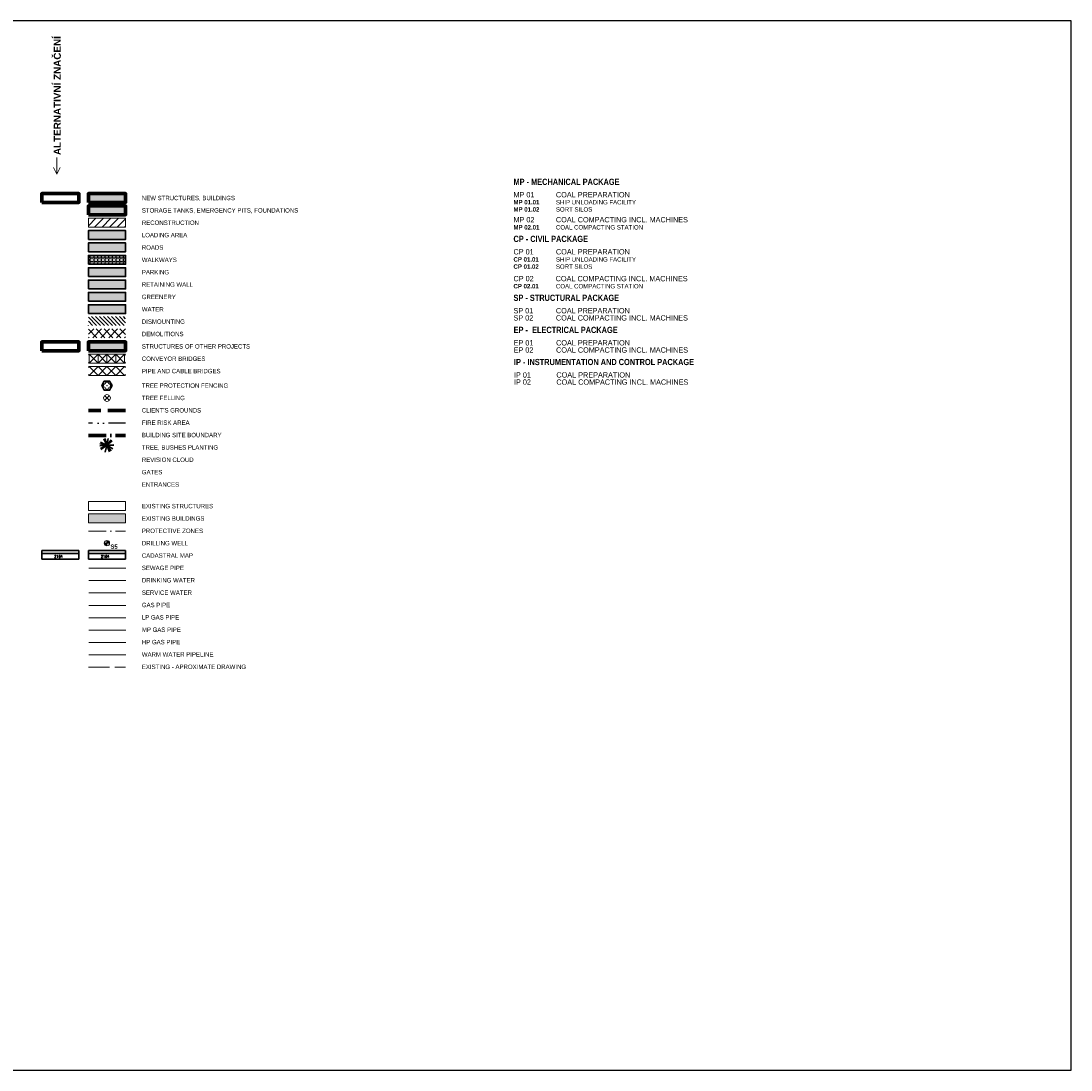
# Model space of a CAD drawing. Header units: metres. Extents: x -535942 to -530626, y -1087729 to -1086275.
# Tile 247 of 247: x -530923 to -530626, y -1087519 to -1087222. Entities that reach past the tile are written whole.
import ezdxf
from ezdxf.enums import TextEntityAlignment as Align

# ---------------------------------------------------------------- set-up
doc = ezdxf.new("R2010")
doc.units = ezdxf.units.M
for name, pattern in [('A_CARA_07', [7, 5, -2]), ('A_CARA_15', [7.6, 5, -1.3, 0, -1.3]), ('A_CARA_16', [11.4, 6, -1.8, 0, -1.8, 0, -1.8]), ('ACAD_ISO02W100', [15, 12, -3]), ('CONTINOUS', [0])]:
    doc.linetypes.add(name, pattern=pattern)
for name, color, linetype, lineweight in [('AG_budovy tluste', 240, 'Continuous', 70), ('AG_jine stavby', 170, 'Continuous', 70), ('AG_katastralni mapa', 104, 'Continuous', 30), ('AG_komunikace', 240, 'CONTINOUS', 50), ('AG_legenda nové', 240, 'Continuous', 35), ('AG_legenda stávající', 251, 'Continuous', 13), ('AG_mosty dopravniky', 240, 'Continuous', 20), ('AG_ochranne pasmo', 7, 'A_CARA_15', 15), ('AG_pozarne nebezpecny prostor', 32, 'A_CARA_16', 25), ('AG_pozemek investora', 210, 'A_CARA_07', 70), ('AG_rusene objekty', 240, 'HP_03_DEM', 35), ('AG_sondy vrty', 50, 'Continuous', 18), ('AG_srafy rekonstrukce', 240, 'Continuous', 13), ('AG_SS dokresleni HP', 251, 'ACAD_ISO02W100', 13), ('AG_SS kanal_déšť', 251, 'G_POTR_626_PN', 13), ('AG_SS plyn', 251, 'G_POTR_632_PN', 13), ('AG_SS plyn NTL', 251, 'G_POTR_633_PN', 13), ('AG_SS plyn STL', 251, 'G_POTR_634_PN', 13), ('AG_SS plyn VTL', 251, 'G_POTR_635_PN', 13), ('AG_SS teplovod', 251, 'G_POTR_652_PN', 13), ('AG_SS voda pitna', 251, 'G_POTR_616_PN', 13), ('AG_SS voda uzitkova', 251, 'G_POTR_617_PN', 13), ('AG_stromy kere', 72, 'Continuous', 35), ('AG_text 25 tucne', 240, 'Continuous', 25), ('AG_Z1 zamereni fy xy', 251, 'Continuous', 13), ('AG_ZOV hranice staveniste', 124, 'A_CARA_15', 70), ('AG_ZOV srafy znacky', 90, 'Continuous', 35), ('RP_kom_sondy-ST', 251, 'Continuous', 35)]:
    doc.layers.add(name, color=color, linetype=linetype, lineweight=lineweight)
doc.layers.add('AG_pomocné čáry', color=2, linetype='Continuous', lineweight=25, plot=False)
for name, color, linetype in [('AG_popis nové', 240, 'Continuous'), ('AG_srafy beton', 254, 'Continuous'), ('AG_srafy budovy', 21, 'Continuous'), ('AG_srafy chodniky dlažba', 251, 'Continuous'), ('AG_srafy demolice demontaze', 52, 'Continuous'), ('AG_srafy komunikace a chodniky', 51, 'Continuous'), ('AG_srafy operna stena', 24, 'Continuous'), ('AG_srafy SS budovy', 252, 'Continuous'), ('AG_srafy voda', 141, 'Continuous'), ('AG_srafy zelen', 101, 'Continuous')]:
    doc.layers.add(name, color=color, linetype=linetype)
doc.layers.add('AG_srafy nadrze technolog', color=7, linetype='Continuous', true_color=0xdbdbff)
doc.styles.add('Arial', font='arialbd.ttf')
doc.styles.add('LEGENDA_ARIAL_A', font='arialbd.ttf')
doc.styles.add('ROMANS', font='romans')
doc.styles.add('romans80', font='romans.shx', dxfattribs={"width": 0.8})
doc.styles.get("Standard").update_dxf_attribs({"font": 'ARIALN.TTF'})
doc.styles.add('styl1', font='ARIALNB.TTF')
doc.linetypes.add('G_POTR_616_PN', pattern='A,0.5,-1,2,-6.5,[2,hpfmlin.shx,S=1,R=0,X=0,Y=0],-6.5,2,-1,0.5', length=20)
doc.linetypes.add('G_POTR_617_PN', pattern='A,0.5,-1,2,-6.5,[1,hpfmlin.shx,S=1,R=0,X=0,Y=0],-6.5,2,-1,0.5', length=20)
doc.linetypes.add('G_POTR_626_PN', pattern='A,0.5,-1,2,-6.5,[8,hpfmlin.shx,S=1,R=0,X=0,Y=0],-6.5,2,-1,0.5', length=20)
doc.linetypes.add('G_POTR_632_PN', pattern='A,0.5,-1,2,-6.5,[13,hpfmlin.shx,S=1,R=0,X=0,Y=0],-6.5,2,-1,0.5', length=20)
doc.linetypes.add('G_POTR_633_PN', pattern='A,0.5,-1,2,-6.5,[14,hpfmlin.shx,S=1,R=0,X=0,Y=0],-6.5,2,-1,0.5', length=20)
doc.linetypes.add('G_POTR_634_PN', pattern='A,0.5,-1,2,-6.5,[15,hpfmlin.shx,S=1,R=0,X=0,Y=0],-6.5,2,-1,0.5', length=20)
doc.linetypes.add('G_POTR_635_PN', pattern='A,0.5,-1,2,-6.5,[16,hpfmlin.shx,S=1,R=0,X=0,Y=0],-6.5,2,-1,0.5', length=20)
doc.linetypes.add('G_POTR_652_PN', pattern='A,0.5,-1,2,-6.5,[22,hpfmlin.shx,S=1,R=0,X=0,Y=0],-6.5,2,-1,0.5', length=20)
doc.linetypes.add('HP_03_DEM', pattern='A,0,[234,hpfmlin.shx,S=1,R=0,X=0,Y=0],-12.5', length=12.5)

# ---------------------------------------------------------------- blocks, each defined once
blk = doc.blocks.new('A$C6E316C57')
at = {"layer": 'AG_sondy vrty'}
for p, q in [((0, 4.64), (0, 0)), ((0, 0), (-0.92, 1.83)), ((0, 0), (0.92, 1.83))]:
    blk.add_line(p, q, dxfattribs=at)
at = {"layer": 'AG_sondy vrty', "style": 'LEGENDA_ARIAL_A'}
blk.add_text('ALTERNATIVNÍ ZNAČENÍ', height=2, rotation=90, dxfattribs=at).set_placement((1.12, 5.37))
blk = doc.blocks.new('STROM')
at = {"layer": 'AG_stromy kere'}
for q in [(-1.96, 0.42), (-1.8, 0.87), (-1.8, -0.87), (-1.62, -1.18), (-0.79, 1.84), (-0.45, 1.95), (-0.45, -1.95), (0.45, 1.95), (1.25, 1.56), (1.51, 1.32), (1.99, 0.18), (1.25, -1.56), (2, 0), (1.72, -1.03), (0.79, -1.84), (-1.99, -0.18)]:
    blk.add_line((0, 0), q, dxfattribs=at)
blk = doc.blocks.new('A$C1333644F')
at = {"layer": 'AG_Z1 zamereni fy xy'}
blk.add_circle((0, 0), 0.0707, dxfattribs=at)
for centre, start, end in [((-0.44, 0), 101.4212, 258.5788), ((0, 0.44), 11.4212, 168.5788), ((0.44, 0), 281.4212, 78.5788), ((0, -0.44), 191.4212, 348.5788)]:
    blk.add_arc(centre, 0.561, start, end, dxfattribs=at)
blk = doc.blocks.new('sonda_vrtaná')
h = blk.add_hatch(color=50)
h.dxf.hatch_style = 1
h.paths.add_polyline_path([(0, 0), (1.14, -0.51, 0.105246), (1.25, 0, 0.296061), (0.51, 1.14)])
h.paths.add_polyline_path([(-1.14, 0.51, 0.105246), (-1.25, 0, 0.296061), (-0.51, -1.14), (0, 0)])
at = {"color": 50, "lineweight": 18}
for p, q in [((-1.14, 0.51), (1.14, -0.51)), ((-0.51, -1.14), (0.51, 1.14))]:
    blk.add_line(p, q, dxfattribs=at)
blk.add_circle((0, 0), 1.25, dxfattribs=at)
at = {"lineweight": 35, "style": 'romans80', "width": 0.8}
blk.add_attdef('XV_1', text='', height=2, rotation=0, dxfattribs=at).set_placement((2.25, -2), align=Align.BOTTOM_LEFT)

msp = doc.modelspace()

# ---------------------------------------------------------------- hatches: boundary and pattern name
at = {"layer": 'AG_jine stavby'}
h = msp.add_hatch(color=120, dxfattribs=at)
h.dxf.hatch_style = 1
h.paths.add_polyline_path([(-530903.879, -1087315.226), (-530893.379, -1087315.226), (-530893.379, -1087312.726), (-530903.879, -1087312.726)])
at = {"layer": 'AG_srafy beton'}
h = msp.add_hatch(color=256, dxfattribs=at)
h.dxf.hatch_style = 1
h.paths.add_polyline_path([(-530893.379, -1087283.726), (-530893.379, -1087281.226), (-530903.879, -1087281.226), (-530903.879, -1087283.726)])
h = msp.add_hatch(color=256, dxfattribs=at)
h.dxf.hatch_style = 1
h.paths.add_polyline_path([(-530903.879, -1087291.726), (-530903.879, -1087294.226), (-530893.379, -1087294.226), (-530893.379, -1087291.726)])
at = {"layer": 'AG_srafy budovy', "linetype": 'Continuous'}
msp.add_hatch(color=256, dxfattribs=at).paths.add_polyline_path([(-530893.372, -1087270.726), (-530903.872, -1087270.726), (-530903.872, -1087273.226), (-530893.372, -1087273.226)])
at = {"layer": 'AG_srafy chodniky dlažba', "linetype": 'Continuous'}
h = msp.add_hatch(dxfattribs=at)
h.set_pattern_fill('ANGLE', color=251, scale=0.15)
h.set_pattern_definition([(0, (-537080.8743, -1090841.8425), (0, 1.04775), [0.762, -0.28575]), (90, (-537080.8743, -1090841.8425), (-1.04775, 6e-17), [0.762, -0.28575])])
h.paths.add_polyline_path([(-530903.879, -1087288.226), (-530903.879, -1087290.726), (-530893.379, -1087290.726), (-530893.379, -1087288.226)])
at = {"layer": 'AG_srafy demolice demontaze', "linetype": 'Continuous'}
h = msp.add_hatch(dxfattribs=at)
h.set_pattern_fill('ANSI31', color=256, scale=0.25, angle=90)
h.set_pattern_definition([(135, (-538291.6749, -1091878.5529), (-0.56126601, -0.56126601), [])])
h.paths.add_polyline_path([(-530903.879, -1087305.555), (-530903.879, -1087308.055), (-530893.379, -1087308.055), (-530893.379, -1087305.555)])
h = msp.add_hatch(dxfattribs=at)
h.set_pattern_fill('ANSI37', color=256, scale=0.5, angle=90)
h.set_pattern_definition([(135, (-538291.675, -1091878.553), (-1.12253202, -1.12253202), []), (225, (-538291.675, -1091878.553), (1.12253202, -1.12253202), [])])
h.paths.add_polyline_path([(-530903.879, -1087309.055), (-530903.879, -1087311.555), (-530893.379, -1087311.555), (-530893.379, -1087309.055)])
at = {"layer": 'AG_srafy komunikace a chodniky'}
h = msp.add_hatch(color=256, dxfattribs=at)
h.dxf.hatch_style = 1
h.paths.add_polyline_path([(-530903.879, -1087284.726), (-530903.879, -1087287.226), (-530893.379, -1087287.226), (-530893.379, -1087284.726)])
h = msp.add_hatch(color=256, dxfattribs=at)
h.dxf.hatch_style = 1
h.paths.add_polyline_path([(-530903.879, -1087288.226), (-530903.879, -1087290.726), (-530893.379, -1087290.726), (-530893.379, -1087288.226)])
at = {"layer": 'AG_srafy nadrze technolog'}
msp.add_hatch(color=256, dxfattribs=at).paths.add_polyline_path([(-530893.379, -1087276.726), (-530893.379, -1087274.226), (-530903.879, -1087274.226), (-530903.879, -1087276.726)])
at = {"layer": 'AG_srafy operna stena'}
h = msp.add_hatch(color=256, dxfattribs=at)
h.dxf.hatch_style = 1
h.paths.add_polyline_path([(-530903.879, -1087295.226), (-530903.879, -1087297.726), (-530893.379, -1087297.726), (-530893.379, -1087295.226)])
at = {"layer": 'AG_srafy rekonstrukce'}
h = msp.add_hatch(dxfattribs=at)
h.set_pattern_fill('_USER,_O', color=256, scale=1.5, angle=45, pattern_type=0)
h.set_pattern_definition([(45, (-531236.8793, -1087404.9761), (-1.06066, 1.06066), [])])
h.paths.add_polyline_path([(-530903.879, -1087277.726), (-530903.879, -1087280.226), (-530893.379, -1087280.226), (-530893.379, -1087277.726)])
at = {"layer": 'AG_srafy SS budovy'}
msp.add_hatch(color=256, dxfattribs=at).paths.add_polyline_path([(-530893.372, -1087361.451), (-530903.872, -1087361.451), (-530903.872, -1087363.951), (-530893.372, -1087363.951)])
at = {"layer": 'AG_srafy voda'}
msp.add_hatch(color=256, dxfattribs=at).paths.add_polyline_path([(-530903.879, -1087302.226), (-530903.879, -1087304.726), (-530893.379, -1087304.726), (-530893.379, -1087302.226)])
at = {"layer": 'AG_srafy zelen'}
msp.add_hatch(color=256, dxfattribs=at).paths.add_polyline_path([(-530903.879, -1087298.726), (-530903.879, -1087301.226), (-530893.379, -1087301.226), (-530893.379, -1087298.726)])

# ---------------------------------------------------------------- linework, layer by layer
at = {"layer": 'AG_budovy tluste'}
for points in [[(-530917.067, -1087273.226), (-530906.567, -1087273.226), (-530906.567, -1087270.726), (-530917.067, -1087270.726)], [(-530903.879, -1087273.226), (-530893.379, -1087273.226), (-530893.379, -1087270.726), (-530903.879, -1087270.726)], [(-530903.879, -1087276.726), (-530893.379, -1087276.726), (-530893.379, -1087274.226), (-530903.879, -1087274.226)]]:
    msp.add_lwpolyline(points, close=True, dxfattribs=at)
at = {"layer": 'AG_jine stavby'}
for points in [[(-530917.067, -1087315.226), (-530906.567, -1087315.226), (-530906.567, -1087312.726), (-530917.067, -1087312.726)], [(-530903.879, -1087315.226), (-530893.379, -1087315.226), (-530893.379, -1087312.726), (-530903.879, -1087312.726)]]:
    msp.add_lwpolyline(points, close=True, dxfattribs=at)
at = {"layer": 'AG_katastralni mapa', "color": 160}
for p, q in [((-530906.567, -1087371.781), (-530917.067, -1087371.781)), ((-530917.067, -1087374.281), (-530917.067, -1087371.781)), ((-530917.011, -1087372.661), (-530906.567, -1087372.661)), ((-530906.567, -1087374.281), (-530906.567, -1087371.781)), ((-530906.567, -1087374.281), (-530917.067, -1087374.281))]:
    msp.add_line(p, q, dxfattribs=at)
at = {"layer": 'AG_katastralni mapa'}
for p, q in [((-530893.379, -1087371.781), (-530903.879, -1087371.781)), ((-530903.879, -1087374.281), (-530903.879, -1087371.781)), ((-530903.822, -1087372.661), (-530893.379, -1087372.661)), ((-530893.379, -1087374.281), (-530893.379, -1087371.781)), ((-530893.379, -1087374.281), (-530903.879, -1087374.281))]:
    msp.add_line(p, q, dxfattribs=at)
at = {"layer": 'AG_komunikace', "color": 240, "lineweight": 35}
for points in [[(-530903.879, -1087283.726), (-530893.379, -1087283.726), (-530893.379, -1087281.226), (-530903.879, -1087281.226)], [(-530903.879, -1087287.226), (-530893.379, -1087287.226), (-530893.379, -1087284.726), (-530903.879, -1087284.726)], [(-530903.879, -1087290.726), (-530893.379, -1087290.726), (-530893.379, -1087288.226), (-530903.879, -1087288.226)], [(-530903.879, -1087294.226), (-530893.379, -1087294.226), (-530893.379, -1087291.726), (-530903.879, -1087291.726)], [(-530903.879, -1087297.726), (-530893.379, -1087297.726), (-530893.379, -1087295.226), (-530903.879, -1087295.226)], [(-530903.879, -1087301.226), (-530893.379, -1087301.226), (-530893.379, -1087298.726), (-530903.879, -1087298.726)], [(-530903.879, -1087304.726), (-530893.379, -1087304.726), (-530893.379, -1087302.226), (-530903.879, -1087302.226)]]:
    msp.add_lwpolyline(points, close=True, dxfattribs=at)
at = {"layer": 'AG_mosty dopravniky'}
for p, q in [((-530893.379, -1087316.226), (-530903.879, -1087316.226)), ((-530903.629, -1087316.226), (-530903.879, -1087316.476)), ((-530903.629, -1087318.726), (-530903.629, -1087316.226)), ((-530903.629, -1087318.726), (-530901.129, -1087316.226)), ((-530903.629, -1087316.226), (-530901.129, -1087318.726)), ((-530901.129, -1087318.726), (-530898.629, -1087316.226)), ((-530901.129, -1087316.226), (-530898.629, -1087318.726)), ((-530901.129, -1087318.726), (-530901.129, -1087316.226)), ((-530898.629, -1087318.726), (-530896.129, -1087316.226)), ((-530898.629, -1087316.226), (-530896.129, -1087318.726)), ((-530898.629, -1087318.726), (-530898.629, -1087316.226)), ((-530896.129, -1087318.726), (-530893.629, -1087316.226)), ((-530896.129, -1087316.226), (-530893.629, -1087318.726)), ((-530896.129, -1087318.726), (-530896.129, -1087316.226)), ((-530893.629, -1087316.226), (-530893.379, -1087316.476)), ((-530893.629, -1087318.726), (-530893.629, -1087316.226)), ((-530903.629, -1087318.726), (-530903.879, -1087318.476)), ((-530893.379, -1087318.726), (-530903.879, -1087318.726)), ((-530893.379, -1087319.726), (-530903.879, -1087319.726)), ((-530903.629, -1087319.726), (-530903.879, -1087319.976)), ((-530903.629, -1087322.226), (-530901.129, -1087319.726)), ((-530903.629, -1087319.726), (-530901.129, -1087322.226)), ((-530901.129, -1087322.226), (-530898.629, -1087319.726)), ((-530901.129, -1087319.726), (-530898.629, -1087322.226)), ((-530898.629, -1087322.226), (-530896.129, -1087319.726)), ((-530898.629, -1087319.726), (-530896.129, -1087322.226)), ((-530896.129, -1087322.226), (-530893.629, -1087319.726)), ((-530896.129, -1087319.726), (-530893.629, -1087322.226)), ((-530893.629, -1087318.726), (-530893.379, -1087318.476)), ((-530893.629, -1087319.726), (-530893.379, -1087319.976)), ((-530903.629, -1087322.226), (-530903.879, -1087321.976)), ((-530893.379, -1087322.226), (-530903.879, -1087322.226)), ((-530893.629, -1087322.226), (-530893.379, -1087321.976))]:
    msp.add_line(p, q, dxfattribs=at)
at = {"layer": 'AG_ochranne pasmo'}
msp.add_line((-530903.879, -1087366.319), (-530893.379, -1087366.319), dxfattribs=at)
at = {"layer": 'AG_pomocné čáry'}
msp.add_lwpolyline([(-531045.793, -1087518.875), (-530625.793, -1087518.875), (-530625.793, -1087221.875), (-531045.793, -1087221.875)], close=True, dxfattribs=at)
at = {"layer": 'AG_pozarne nebezpecny prostor', "ltscale": 0.8}
msp.add_line((-530893.379, -1087335.701), (-530903.879, -1087335.701), dxfattribs=at)
at = {"layer": 'AG_pozemek investora'}
msp.add_line((-530893.379, -1087332.201), (-530903.879, -1087332.201), dxfattribs=at)
at = {"layer": 'AG_rusene objekty', "linetype": 'Continuous'}
for p, q in [((-530899.336, -1087327.894), (-530897.922, -1087329.308)), ((-530899.336, -1087329.308), (-530897.922, -1087327.894))]:
    msp.add_line(p, q, dxfattribs=at)
at = {"layer": 'AG_SS dokresleni HP', "linetype": 'ACAD_ISO02W100', "ltscale": 0.5}
msp.add_line((-530903.879, -1087404.819), (-530893.379, -1087404.819), dxfattribs=at)
at = {"layer": 'AG_SS kanal_déšť', "ltscale": 0.5}
msp.add_line((-530903.764, -1087376.819), (-530893.264, -1087376.819), dxfattribs=at)
at = {"layer": 'AG_SS plyn', "ltscale": 0.5}
msp.add_line((-530903.764, -1087383.819), (-530893.264, -1087383.819), dxfattribs=at)
at = {"layer": 'AG_SS plyn NTL', "ltscale": 0.5}
msp.add_line((-530903.764, -1087390.819), (-530893.264, -1087390.819), dxfattribs=at)
at = {"layer": 'AG_SS plyn STL', "ltscale": 0.5}
msp.add_line((-530903.764, -1087394.319), (-530893.264, -1087394.319), dxfattribs=at)
at = {"layer": 'AG_SS plyn VTL', "ltscale": 0.5}
msp.add_line((-530903.764, -1087397.819), (-530893.264, -1087397.819), dxfattribs=at)
at = {"layer": 'AG_SS teplovod', "ltscale": 0.5}
msp.add_line((-530903.764, -1087401.319), (-530893.264, -1087401.319), dxfattribs=at)
at = {"layer": 'AG_SS voda pitna', "ltscale": 0.5}
msp.add_line((-530903.764, -1087380.319), (-530893.264, -1087380.319), dxfattribs=at)
at = {"layer": 'AG_SS voda uzitkova', "ltscale": 0.5}
msp.add_line((-530903.764, -1087387.319), (-530893.264, -1087387.319), dxfattribs=at)
at = {"layer": 'AG_stromy kere'}
msp.add_lwpolyline([(-530897.129, -1087325.101), (-530897.879, -1087323.802), (-530899.379, -1087323.802), (-530900.129, -1087325.101), (-530899.379, -1087326.4), (-530897.879, -1087326.4)], close=True, dxfattribs=at)
at = {"layer": 'AG_Z1 zamereni fy xy'}
for points in [[(-530903.879, -1087280.226), (-530893.379, -1087280.226), (-530893.379, -1087277.726), (-530903.879, -1087277.726)], [(-530903.879, -1087360.451), (-530893.379, -1087360.451), (-530893.379, -1087357.951), (-530903.879, -1087357.951)], [(-530903.879, -1087363.951), (-530893.379, -1087363.951), (-530893.379, -1087361.451), (-530903.879, -1087361.451)]]:
    msp.add_lwpolyline(points, close=True, dxfattribs=at)
at = {"layer": 'AG_ZOV hranice staveniste', "linetype": 'A_CARA_15'}
msp.add_line((-530903.879, -1087339.201), (-530893.379, -1087339.201), dxfattribs=at)

# ---------------------------------------------------------------- block references
at = {"layer": 'AG_stromy kere'}
msp.add_blockref('STROM', (-530898.706, -1087342.015), dxfattribs=at)
at = {"layer": 'AG_Z1 zamereni fy xy'}
for p in [(-530898.629, -1087325.101), (-530898.629, -1087328.601)]:
    msp.add_blockref('A$C1333644F', p, dxfattribs=at)
at = {"layer": 'AG_ZOV srafy znacky'}
msp.add_blockref('A$C6E316C57', (-530912.81, -1087265.207), dxfattribs=at)
at = {"layer": 'RP_kom_sondy-ST'}
ref = msp.add_blockref('sonda_vrtaná', (-530898.629, -1087369.719), dxfattribs=dict(at, xscale=0.6000000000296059, yscale=0.6000000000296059, zscale=0.6000000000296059, rotation=203.8650993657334))
ref.add_attrib('XV_1', 'S5', dxfattribs={"layer": 'AG_sondy vrty', "color": 50, "lineweight": 35, "height": 1.2, "style": 'Arial'}).set_placement((-530897.647, -1087371.652), align=Align.BOTTOM_LEFT)

# ---------------------------------------------------------------- texts
at = {"layer": 'AG_katastralni mapa', "color": 160, "style": 'ROMANS'}
msp.add_text('2164', height=0.7, rotation=0.59223, dxfattribs=at).set_placement((-530912.349, -1087373.126), align=Align.TOP_CENTER)
at = {"layer": 'AG_katastralni mapa', "style": 'ROMANS'}
msp.add_text('2164', height=0.7, rotation=0.59223, dxfattribs=at).set_placement((-530899.161, -1087373.126), align=Align.TOP_CENTER)
at = {"layer": 'AG_legenda nové'}
for s, height, p in [('NEW STRUCTURES, BUILDINGS', 1.25, (-530888.764, -1087272.619)), ('MP 01', 1.5, (-530783.578, -1087271.812)), ('SHIP UNLOADING FACILITY', 1.25, (-530771.564, -1087273.812)), ('COAL PREPARATION', 1.5, (-530771.564, -1087271.812)), ('STORAGE TANKS, EMERGENCY PITS, FOUNDATIONS', 1.25, (-530888.764, -1087276.119)), ('SORT SILOS ', 1.25, (-530771.564, -1087275.842)), ('RECONSTRUCTION', 1.25, (-530888.764, -1087279.619)), ('MP 02', 1.5, (-530783.578, -1087278.879)), ('COAL COMPACTING INCL. MACHINES', 1.5, (-530771.564, -1087278.879)), ('LOADING AREA', 1.25, (-530888.764, -1087283.119)), ('COAL COMPACTING STATION', 1.25, (-530771.564, -1087280.909)), ('ROADS', 1.25, (-530888.764, -1087286.619)), ('CP 01', 1.5, (-530783.578, -1087287.969)), ('COAL PREPARATION ', 1.5, (-530771.564, -1087287.969)), ('WALKWAYS', 1.25, (-530888.764, -1087290.119)), ('SHIP UNLOADING FACILITY', 1.25, (-530771.564, -1087289.999)), ('SORT SILOS ', 1.25, (-530771.564, -1087292.029)), ('PARKING', 1.25, (-530888.764, -1087293.619)), ('RETAINING WALL', 1.25, (-530888.764, -1087297.119)), ('CP 02', 1.5, (-530783.578, -1087295.559)), ('COAL COMPACTING INCL. MACHINES', 1.5, (-530771.635, -1087295.559)), ('COAL COMPACTING STATION ', 1.25, (-530771.564, -1087297.589)), ('GREENERY', 1.25, (-530888.764, -1087300.619)), ('WATER', 1.25, (-530888.764, -1087304.119)), ('SP 01', 1.5, (-530783.578, -1087304.649)), ('SP 02', 1.5, (-530783.578, -1087306.679)), ('COAL PREPARATION', 1.5, (-530771.564, -1087304.649)), ('COAL COMPACTING INCL. MACHINES', 1.5, (-530771.564, -1087306.679)), ('DISMOUNTING', 1.25, (-530888.764, -1087307.619)), ('DEMOLITIONS', 1.25, (-530888.764, -1087311.119)), ('STRUCTURES OF OTHER PROJECTS', 1.25, (-530888.764, -1087314.619)), ('EP 01', 1.5, (-530783.536, -1087313.739)), ('EP 02', 1.5, (-530783.536, -1087315.769)), ('COAL PREPARATION ', 1.5, (-530771.522, -1087313.739)), ('COAL COMPACTING INCL. MACHINES ', 1.5, (-530771.522, -1087315.769)), ('IP 01', 1.5, (-530783.45, -1087322.829)), ('IP 02', 1.5, (-530783.45, -1087324.859)), ('COAL PREPARATION', 1.5, (-530771.436, -1087322.829)), ('COAL COMPACTING INCL. MACHINES ', 1.5, (-530771.436, -1087324.859)), ('TREE PROTECTION FENCING', 1.25, (-530888.764, -1087325.726)), ('TREE FELLING', 1.25, (-530888.764, -1087329.226)), ("CLIENT'S GROUNDS", 1.25, (-530888.764, -1087332.726)), ('FIRE RISK AREA', 1.25, (-530888.764, -1087336.226)), ('BUILDING SITE BOUNDARY', 1.25, (-530888.764, -1087339.726)), ('TREE, BUSHES PLANTING', 1.25, (-530888.764, -1087343.226)), ('REVISION CLOUD', 1.25, (-530888.764, -1087346.726)), ('GATES', 1.25, (-530888.764, -1087350.226)), ('ENTRANCES', 1.25, (-530888.764, -1087353.726))]:
    msp.add_text(s, height=height, dxfattribs=at).set_placement(p)
for s, p in [('CONVEYOR BRIDGES', (-530888.764, -1087318.119)), ('PIPE AND CABLE BRIDGES', (-530888.764, -1087321.619))]:
    msp.add_text(s, height=1.25, rotation=360, dxfattribs=at).set_placement(p)
at = {"layer": 'AG_legenda stávající'}
for s, p in [('EXISTING STRUCTURES', (-530888.764, -1087359.844)), ('EXISTING BUILDINGS', (-530888.764, -1087363.344)), ('PROTECTIVE ZONES', (-530888.764, -1087366.844)), ('DRILLING WELL', (-530888.764, -1087370.344)), ('CADASTRAL MAP', (-530888.764, -1087373.844)), ('SEWAGE PIPE', (-530888.764, -1087377.344)), ('DRINKING WATER', (-530888.764, -1087380.844)), ('SERVICE WATER', (-530888.764, -1087384.344)), ('GAS PIPE', (-530888.764, -1087387.844)), ('LP GAS PIPE', (-530888.764, -1087391.344)), ('MP GAS PIPE', (-530888.764, -1087394.844)), ('HP GAS PIPE', (-530888.764, -1087398.344)), ('WARM WATER PIPELINE', (-530888.764, -1087401.844)), ('EXISTING - APROXIMATE DRAWING', (-530888.764, -1087405.344))]:
    msp.add_text(s, height=1.25, dxfattribs=at).set_placement(p)
at = {"layer": 'AG_popis nové', "style": 'styl1'}
for s, p in [('MP - MECHANICAL PACKAGE', (-530783.578, -1087268.282)), ('CP - CIVIL PACKAGE', (-530783.578, -1087284.439)), ('SP - STRUCTURAL PACKAGE', (-530783.578, -1087301.119)), ('EP -  ELECTRICAL PACKAGE ', (-530783.536, -1087310.209)), ('IP - INSTRUMENTATION AND CONTROL PACKAGE   ', (-530783.45, -1087319.299))]:
    msp.add_text(s, height=1.75, dxfattribs=at).set_placement(p)
at = {"layer": 'AG_text 25 tucne', "style": 'styl1'}
for s, p in [('MP 01.01', (-530783.578, -1087273.812)), ('MP 01.02', (-530783.578, -1087275.842)), ('MP 02.01', (-530783.578, -1087280.909)), ('CP 01.01', (-530783.578, -1087289.999)), ('CP 01.02', (-530783.578, -1087292.029)), ('CP 02.01', (-530783.578, -1087297.589))]:
    msp.add_text(s, height=1.25, dxfattribs=at).set_placement(p)

doc.saveas('drawing.dxf')
